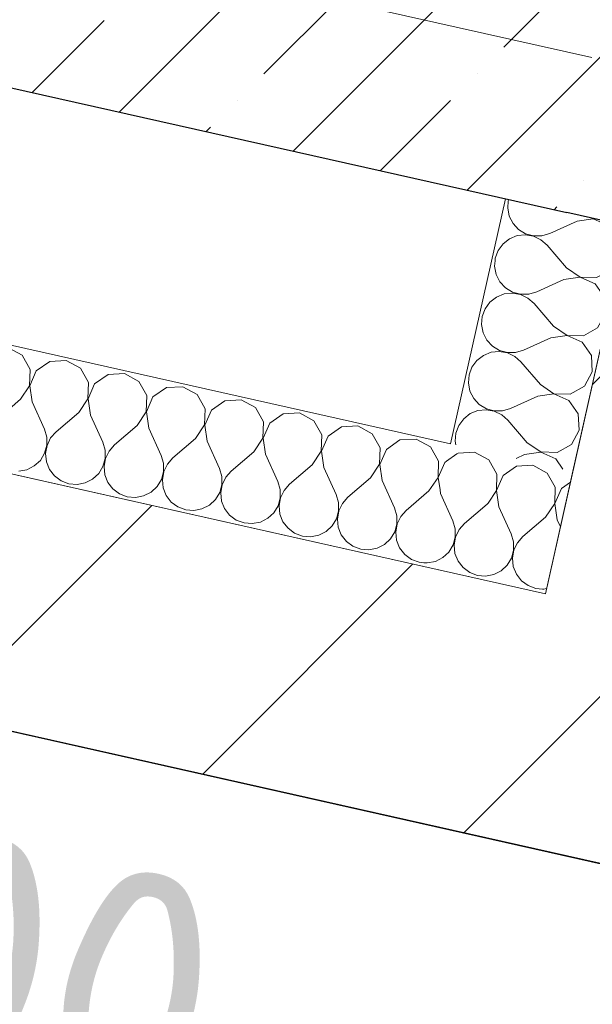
# Model space of a CAD drawing. Header units: millimetres. Extents: x -7213913 to -6935167, y 6129472 to 6353524.
# Tile 146 of 191: x -7191962 to -7191506, y 6174371 to 6175156. Entities that reach past the tile are written whole.
import ezdxf
from ezdxf.enums import TextEntityAlignment as Align

# ---------------------------------------------------------------- set-up
doc = ezdxf.new("R2010")
doc.units = ezdxf.units.MM
doc.header["$MEASUREMENT"] = 0
doc.linetypes.add('Штрихпунктирная', pattern=[670.277762, 352.777767, -176.388884, 0, -141.111112])
for name, color, linetype, lineweight in [('0_Ном._пера__1', 7, 'Continuous', 0), ('S - квартира_помещение.АР_Ном._пера__101', 252, 'Continuous', 0), ('S - квартира_помещение.АР_Ном._пера__120', 7, 'Continuous', 0), ('АР-Стены_внешние_.АР_Ном._пера__1', 7, 'Continuous', 0), ('АР-Стены_внутренние_пилоны.АР_Ном._пера__1', 7, 'Continuous', 15), ('АР-Стены_Перегородки_межквартирные_200.АР_Ном._пера__1', 7, 'Continuous', 15), ('АР-Чертеж-Оси_Осевые размеры.АР_Ном._пера__120', 7, 'Continuous', 0), ('АР-Чертеж-Размеры.АР_Ном._пера__1', 7, 'Continuous', 0), ('Паспорта Зон Archicad_Ном._пера__1', 7, 'Continuous', 0)]:
    doc.layers.add(name, color=color, linetype=linetype, lineweight=lineweight)
for name, color, linetype in [('S - квартира_помещение.АР', 7, 'Continuous'), ('АР-Стены_внутренние_пилоны.АР', 7, 'Continuous'), ('АР-Стены_Перегородки_межквартирные_200.АР', 7, 'Continuous'), ('АР-Чертеж-Оси_Осевые размеры.АР', 7, 'Continuous'), ('АР-Чертеж-Размеры.АР', 7, 'Continuous')]:
    doc.layers.add(name, color=color, linetype=linetype)
doc.styles.add('РЎР“Р•РќР•Р\xa0Р\x98Р\xa0_РЎРўР\x98Р›Р¬_1', font='txt')
doc.styles.add('РЎР“Р•РќР•Р\xa0Р\x98Р\xa0_РЎРўР\x98Р›Р¬_2', font='calibri.ttf')
doc.styles.add('РЎР“Р•РќР•Р\xa0Р\x98Р\xa0_РЎРўР\x98Р›Р¬_3', font='GOST_Common.ttf')
doc.styles.add('РЎР“Р•РќР•Р\xa0Р\x98Р\xa0_РЎРўР\x98Р›Р¬_5', font='GOTHIC.TTF')
doc.dimstyles.new('СГЕНЕРИР_СТИЛЬ__4', dxfattribs={"dimtxt": 200, "dimasz": 142.5, "dimexe": 0.18, "dimexo": 0.0625, "dimgap": 0, "dimtad": 1, "dimdec": 0, "dimzin": 0, "dimdsep": 46, "dimtxsty": 'РЎР“Р•РќР•Р\xa0Р\x98Р\xa0_РЎРўР\x98Р›Р¬_3', "dimblk": 'ARROWHEAD_6', "dimblk1": 'ARROWHEAD_6', "dimblk2": 'ARROWHEAD_6', "dimcen": 0.09, "dimse1": 1, "dimse2": 1, "dimclrd": 7, "dimclre": 7, "dimclrt": 7, "dimazin": 0, "dimtfac": 1, "dimtdec": 4, "dimtmove": 0, "dimatfit": 3, "dimfxl": 1, "dimtolj": 1, "dimtzin": 0, "dimarcsym": 0})
pattern_1 = [(45, (-6566190.34, 6562677.8), (-84.852814, 84.852814), []), (45, (-6566232.77, 6562720.22), (-84.852814, 84.852814), [90, -30, 0, -30])]
pattern_2 = [(45, (-6566190.34, 6562677.8), (-127.279217, 127.279217), [])]

# ---------------------------------------------------------------- blocks, each defined once
blk = doc.blocks.new('Кухня-столовая_1_4_1', base_point=(-7189863.01, 6171744.42))
at = {"layer": 'S - квартира_помещение.АР_Ном._пера__120', "color": 7, "linetype": 'Continuous', "lineweight": 0, "flags": 128}
blk.add_lwpolyline([(-7193758.07, 6172664.1), (-7191416.44, 6172138.19), (-7191576.37, 6171426.13), (-7190722.63, 6171234.39), (-7186317.98, 6170245.13), (-7186280.59, 6170774.66), (-7186280.57, 6170774.66), (-7186104.13, 6173271.83), (-7188698.26, 6173854.45), (-7193260.59, 6174879.12)], close=True, dxfattribs=at)
at = {"layer": 'Паспорта Зон Archicad_Ном._пера__1', "color": 7, "lineweight": 0, "style": 'РЎР“Р•РќР•Р\xa0Р\x98Р\xa0_РЎРўР\x98Р›Р¬_1'}
blk.add_attdef('ROOM_NUMBER', text='', height=250, rotation=347.34172, dxfattribs=at).set_placement((-7187971.49, 6171826.91), align=Align.MIDDLE_CENTER)
at = {"layer": 'Паспорта Зон Archicad_Ном._пера__1', "color": 7, "lineweight": 0, "style": 'РЎР“Р•РќР•Р\xa0Р\x98Р\xa0_РЎРўР\x98Р›Р¬_2'}
blk.add_attdef('ROOM_AREA', text='', height=200, rotation=347.34172, dxfattribs=at).set_placement((-7186365.76, 6170752.66), align=Align.MIDDLE_RIGHT)
blk = doc.blocks.new('Стена_157_1', base_point=(-7191377.14, 6175096.66))
at = {"layer": 'АР-Стены_внутренние_пилоны.АР', "linetype": 'Continuous', "lineweight": 0, "true_color": 0x000000}
h = blk.add_hatch(dxfattribs=at)
h.set_pattern_fill('ЖЕЛЕЗОБЕТОН__PROJECT__0001', color=18, style=0, pattern_type=2)
h.set_pattern_definition(pattern_1)
h.paths.add_polyline_path([(-7191526.49, 6175002.09), (-7191282.57, 6174947.31), (-7191278.51, 6174965.38), (-7191471.71, 6175246.02)])
at = {"layer": 'АР-Стены_внутренние_пилоны.АР_Ном._пера__1', "color": 7, "linetype": 'Continuous', "lineweight": 30, "flags": 128}
blk.add_lwpolyline([(-7191282.57, 6174947.31), (-7191526.49, 6175002.09)], dxfattribs=at)
blk = doc.blocks.new('Стена_159_1', base_point=(-7193465.12, 6175565.61))
at = {"layer": 'АР-Стены_внутренние_пилоны.АР', "linetype": 'Continuous', "lineweight": 0, "true_color": 0x000000}
h = blk.add_hatch(dxfattribs=at)
h.set_pattern_fill('ЖЕЛЕЗОБЕТОН__PROJECT__0001', color=18, style=0, pattern_type=2)
h.set_pattern_definition(pattern_1)
h.paths.add_polyline_path([(-7193370.55, 6175416.26), (-7191526.49, 6175002.09), (-7191471.71, 6175246.02), (-7193315.77, 6175660.18)])
at = {"layer": 'АР-Стены_внутренние_пилоны.АР_Ном._пера__1', "color": 7, "linetype": 'Continuous', "lineweight": 30, "flags": 128}
blk.add_lwpolyline([(-7193614.48, 6175471.04), (-7191526.49, 6175002.09)], dxfattribs=at)
blk = doc.blocks.new('Стена_184_1', base_point=(-7193336.24, 6174998.6))
at = {"layer": 'АР-Стены_Перегородки_межквартирные_200.АР', "linetype": 'Continuous', "lineweight": 0, "true_color": 0x000000}
h = blk.add_hatch(dxfattribs=at)
h.set_pattern_fill('БЛОКИ_БЕТОННЫЕ_ЭФФЕКТИВН_78', color=18, style=0, pattern_type=2)
h.set_pattern_definition(pattern_2)
h.paths.add_polyline_path([(-7193260.59, 6174879.12), (-7186020.2, 6173252.98), (-7185976.38, 6173448.12), (-7193216.76, 6175074.26)])
at = {"layer": 'АР-Стены_Перегородки_межквартирные_200.АР_Ном._пера__1', "color": 7, "linetype": 'Continuous', "lineweight": 15, "flags": 128}
for points in [[(-7191543.44, 6174698.44), (-7193216.76, 6175074.26)], [(-7193260.59, 6174879.12), (-7186104.13, 6173271.83)]]:
    blk.add_lwpolyline(points, dxfattribs=at)
blk = doc.blocks.new('Стена_185_1', base_point=(-7191467.79, 6174578.96))
at = {"layer": 'АР-Стены_Перегородки_межквартирные_200.АР', "linetype": 'Continuous', "lineweight": 0, "true_color": 0x000000}
h = blk.add_hatch(dxfattribs=at)
h.set_pattern_fill('БЛОКИ_БЕТОННЫЕ_ЭФФЕКТИВН_78', color=18, style=0, pattern_type=2)
h.set_pattern_definition(pattern_2)
h.paths.add_polyline_path([(-7191488.66, 6174942.35), (-7191543.44, 6174698.44), (-7191348.3, 6174654.62), (-7191293.52, 6174898.53)])
h = blk.add_hatch(dxfattribs=at)
h.set_pattern_fill('ШТУКАТУРКА__ГИПС_01_0001', color=18, style=0, pattern_type=2)
h.set_pattern_definition([(45, (-6566190.34, 6563027.8), (-111.369318, 111.369318), [0, -105, 0, -157.5]), (110, (-6565840.34, 6563027.8), (148.001588, 53.868173), [0, -77, 0, -133])])
h.paths.add_polyline_path([(-7191293.52, 6174898.53), (-7191348.3, 6174654.62), (-7191328.79, 6174650.23), (-7191274.01, 6174894.14)])
at = {"layer": 'АР-Стены_Перегородки_межквартирные_200.АР_Ном._пера__1', "color": 7, "linetype": 'Continuous', "lineweight": 0}
for p, q in [((-7191488.66, 6174942.35), (-7191293.52, 6174898.53)), ((-7191293.52, 6174898.53), (-7191274.01, 6174894.14))]:
    blk.add_line(p, q, dxfattribs=at)
at = {"layer": 'АР-Стены_Перегородки_межквартирные_200.АР_Ном._пера__1', "color": 7, "linetype": 'Continuous', "lineweight": 15}
blk.add_line((-7191348.3, 6174654.62), (-7191293.52, 6174898.53), dxfattribs=at)
at = {"layer": 'АР-Стены_Перегородки_межквартирные_200.АР_Ном._пера__1', "color": 7, "linetype": 'Continuous', "lineweight": 15, "flags": 128}
blk.add_lwpolyline([(-7191488.66, 6174942.35), (-7191543.44, 6174698.44)], dxfattribs=at)
at = {"layer": 'АР-Стены_Перегородки_межквартирные_200.АР_Ном._пера__1', "color": 7, "linetype": 'Continuous', "lineweight": 0, "flags": 128}
for points in [[(-7191328.79, 6174650.23), (-7191274.01, 6174894.14)], [(-7191328.79, 6174650.23), (-7191348.3, 6174654.62)]]:
    blk.add_lwpolyline(points, dxfattribs=at)
blk = doc.blocks.new('*X717', base_point=(-6566190.34, 6562677.79))
at = {"layer": '0_Ном._пера__1', "color": 7, "linetype": 'Continuous', "lineweight": 0}
for p, q in [((-7191600.01, 6174811.2), (-7191613, 6174810.47)), ((-7191588.57, 6174804.99), (-7191600.01, 6174811.2)), ((-7191613, 6174810.47), (-7191613.95, 6174809.8)), ((-7191582.11, 6174793.69), (-7191588.57, 6174804.99)), ((-7191566.54, 6174800.04), (-7191577.21, 6174792.59)), ((-7191553.55, 6174800.76), (-7191566.54, 6174800.04)), ((-7191542.11, 6174794.55), (-7191553.55, 6174800.76)), ((-7191582.56, 6174780.68), (-7191582.11, 6174793.69)), ((-7191577.21, 6174792.59), (-7191582.37, 6174780.64)), ((-7191535.65, 6174783.26), (-7191542.11, 6174794.55)), ((-7191589.2, 6174770.71), (-7191582.56, 6174780.68)), ((-7191582.37, 6174780.64), (-7191580.48, 6174767.77)), ((-7191536.09, 6174770.25), (-7191535.65, 6174783.26)), ((-7191530.75, 6174782.15), (-7191535.91, 6174770.21)), ((-7191523.51, 6174787.21), (-7191530.75, 6174782.15)), ((-7191580.48, 6174767.77), (-7191570.71, 6174746.05)), ((-7191543.31, 6174759.42), (-7191536.09, 6174770.25)), ((-7191535.91, 6174770.21), (-7191534.02, 6174757.33)), ((-7191543.31, 6174759.42), (-7191561.42, 6174743.97)), ((-7191534.02, 6174757.33), (-7191531.48, 6174751.7)), ((-7191568.87, 6174739.75), (-7191570.71, 6174746.05)), ((-7191561.42, 6174743.97), (-7191565.78, 6174739.05)), ((-7191568.86, 6174738.59), (-7191568.87, 6174739.75)), ((-7191565.78, 6174739.05), (-7191567.24, 6174736.03)), ((-7191545.81, 6174702.18), (-7191544.64, 6174702.08)), ((-7191544.64, 6174702.08), (-7191542.53, 6174702.5))]:
    blk.add_line(p, q, dxfattribs=at)
blk = doc.blocks.new('*X718', base_point=(-6566190.34, 6562677.79))
at = {"layer": '0_Ном._пера__1', "color": 7, "linetype": 'Continuous', "lineweight": 0}
for p, q in [((-7191613.95, 6174809.8), (-7191622.22, 6174804.04)), ((-7191627.37, 6174781.11), (-7191626.94, 6174778.2)), ((-7191626.94, 6174778.2), (-7191617.17, 6174756.49)), ((-7191589.77, 6174769.86), (-7191607.88, 6174754.4)), ((-7191589.77, 6174769.86), (-7191589.2, 6174770.71)), ((-7191615.33, 6174750.18), (-7191617.17, 6174756.49)), ((-7191615.28, 6174743.61), (-7191615.33, 6174750.18)), ((-7191612.24, 6174749.49), (-7191615.1, 6174743.57)), ((-7191607.88, 6174754.4), (-7191612.24, 6174749.49)), ((-7191617.03, 6174737.28), (-7191615.28, 6174743.61)), ((-7191615.1, 6174743.57), (-7191616.22, 6174737.1)), ((-7191620.45, 6174731.67), (-7191617.03, 6174737.28)), ((-7191616.22, 6174737.1), (-7191615.54, 6174730.57)), ((-7191570.57, 6174726.85), (-7191568.82, 6174733.18)), ((-7191568.64, 6174733.14), (-7191569.76, 6174726.66)), ((-7191568.82, 6174733.18), (-7191568.86, 6174738.59)), ((-7191567.24, 6174736.03), (-7191568.64, 6174733.14)), ((-7191631.12, 6174724.22), (-7191625.26, 6174727.2)), ((-7191625.26, 6174727.2), (-7191620.45, 6174731.67)), ((-7191615.54, 6174730.57), (-7191613.1, 6174724.47)), ((-7191573.98, 6174721.23), (-7191570.57, 6174726.85)), ((-7191569.76, 6174726.66), (-7191569.08, 6174720.13)), ((-7191640.38, 6174723.18), (-7191637.56, 6174722.95)), ((-7191637.56, 6174722.95), (-7191631.12, 6174724.22)), ((-7191613.1, 6174724.47), (-7191609.08, 6174719.27)), ((-7191609.08, 6174719.27), (-7191603.8, 6174715.37)), ((-7191578.8, 6174716.77), (-7191573.98, 6174721.23)), ((-7191569.08, 6174720.13), (-7191566.63, 6174714.03)), ((-7191603.8, 6174715.37), (-7191597.65, 6174713.06)), ((-7191597.65, 6174713.06), (-7191591.1, 6174712.52)), ((-7191591.1, 6174712.52), (-7191584.65, 6174713.78)), ((-7191584.65, 6174713.78), (-7191578.8, 6174716.77)), ((-7191566.63, 6174714.03), (-7191562.62, 6174708.84)), ((-7191562.62, 6174708.84), (-7191557.33, 6174704.93)), ((-7191557.33, 6174704.93), (-7191551.18, 6174702.62)), ((-7191551.18, 6174702.62), (-7191545.81, 6174702.18))]:
    blk.add_line(p, q, dxfattribs=at)
blk = doc.blocks.new('*X719', base_point=(-6566190.34, 6562677.79))
at = {"layer": '0_Ном._пера__1', "color": 7, "linetype": 'Continuous', "lineweight": 0}
for p, q in [((-7191960.27, 6174888.47), (-7191971.7, 6174894.68)), ((-7191953.81, 6174877.17), (-7191960.27, 6174888.47)), ((-7191938.23, 6174883.52), (-7191948.9, 6174876.07)), ((-7191925.24, 6174884.24), (-7191938.23, 6174883.52)), ((-7191913.8, 6174878.03), (-7191925.24, 6174884.24)), ((-7191954.25, 6174864.16), (-7191953.81, 6174877.17)), ((-7191948.9, 6174876.07), (-7191954.06, 6174864.12)), ((-7191907.34, 6174866.73), (-7191913.8, 6174878.03)), ((-7191878.78, 6174873.81), (-7191891.77, 6174873.08)), ((-7191867.34, 6174867.6), (-7191878.78, 6174873.81)), ((-7191907.79, 6174853.73), (-7191907.34, 6174866.73)), ((-7191891.77, 6174873.08), (-7191902.44, 6174865.63)), ((-7191860.88, 6174856.3), (-7191867.34, 6174867.6)), ((-7191961.46, 6174853.33), (-7191954.25, 6174864.16)), ((-7191954.06, 6174864.12), (-7191952.17, 6174851.25)), ((-7191902.44, 6174865.63), (-7191907.6, 6174853.69)), ((-7191845.31, 6174862.65), (-7191855.98, 6174855.2)), ((-7191832.32, 6174863.37), (-7191845.31, 6174862.65)), ((-7191820.88, 6174857.16), (-7191832.32, 6174863.37)), ((-7191961.46, 6174853.33), (-7191979.58, 6174837.88)), ((-7191952.17, 6174851.25), (-7191942.41, 6174829.53)), ((-7191915, 6174842.9), (-7191907.79, 6174853.73)), ((-7191907.6, 6174853.69), (-7191905.71, 6174840.81)), ((-7191861.33, 6174843.29), (-7191860.88, 6174856.3)), ((-7191855.98, 6174855.2), (-7191861.14, 6174843.25)), ((-7191814.42, 6174845.86), (-7191820.88, 6174857.16)), ((-7191798.85, 6174852.21), (-7191809.52, 6174844.76)), ((-7191785.85, 6174852.94), (-7191798.85, 6174852.21)), ((-7191774.42, 6174846.73), (-7191785.85, 6174852.94)), ((-7191915, 6174842.9), (-7191933.11, 6174827.45)), ((-7191868.54, 6174832.46), (-7191861.33, 6174843.29)), ((-7191861.14, 6174843.25), (-7191859.25, 6174830.38)), ((-7191814.86, 6174832.86), (-7191814.42, 6174845.86)), ((-7191809.52, 6174844.76), (-7191814.68, 6174832.82)), ((-7191767.96, 6174835.43), (-7191774.42, 6174846.73)), ((-7191739.39, 6174842.5), (-7191752.38, 6174841.78)), ((-7191727.96, 6174836.29), (-7191739.39, 6174842.5)), ((-7191905.71, 6174840.81), (-7191895.94, 6174819.1)), ((-7191768.4, 6174822.42), (-7191767.96, 6174835.43)), ((-7191752.38, 6174841.78), (-7191763.05, 6174834.33)), ((-7191721.5, 6174824.99), (-7191727.96, 6174836.29)), ((-7191940.56, 6174823.23), (-7191942.41, 6174829.53)), ((-7191933.11, 6174827.45), (-7191937.48, 6174822.53)), ((-7191868.54, 6174832.46), (-7191886.65, 6174817.01)), ((-7191859.25, 6174830.38), (-7191849.48, 6174808.66)), ((-7191822.08, 6174822.03), (-7191814.86, 6174832.86)), ((-7191814.68, 6174832.82), (-7191812.79, 6174819.94)), ((-7191763.05, 6174834.33), (-7191768.21, 6174822.38)), ((-7191705.92, 6174831.34), (-7191716.59, 6174823.89)), ((-7191692.93, 6174832.07), (-7191705.92, 6174831.34)), ((-7191681.5, 6174825.86), (-7191692.93, 6174832.07)), ((-7191940.52, 6174816.66), (-7191940.56, 6174823.23)), ((-7191937.48, 6174822.53), (-7191940.33, 6174816.62)), ((-7191894.1, 6174812.79), (-7191895.94, 6174819.1)), ((-7191822.08, 6174822.03), (-7191840.19, 6174806.58)), ((-7191812.79, 6174819.94), (-7191803.02, 6174798.23)), ((-7191775.62, 6174811.59), (-7191768.4, 6174822.42)), ((-7191768.21, 6174822.38), (-7191766.32, 6174809.51)), ((-7191721.94, 6174811.99), (-7191721.5, 6174824.99)), ((-7191716.59, 6174823.89), (-7191721.75, 6174811.95)), ((-7191675.04, 6174814.56), (-7191681.5, 6174825.86)), ((-7191659.46, 6174820.91), (-7191670.13, 6174813.46)), ((-7191646.47, 6174821.63), (-7191659.46, 6174820.91)), ((-7191635.03, 6174815.42), (-7191646.47, 6174821.63)), ((-7191942.26, 6174810.33), (-7191940.52, 6174816.66)), ((-7191940.33, 6174816.62), (-7191941.46, 6174810.14)), ((-7191894.05, 6174806.22), (-7191894.1, 6174812.79)), ((-7191891.01, 6174812.1), (-7191893.87, 6174806.18)), ((-7191886.65, 6174817.01), (-7191891.01, 6174812.1)), ((-7191775.62, 6174811.59), (-7191793.73, 6174796.14)), ((-7191729.16, 6174801.16), (-7191721.94, 6174811.99)), ((-7191721.75, 6174811.95), (-7191719.86, 6174799.07)), ((-7191675.48, 6174801.55), (-7191675.04, 6174814.56)), ((-7191670.13, 6174813.46), (-7191675.29, 6174801.51)), ((-7191628.57, 6174804.13), (-7191635.03, 6174815.42)), ((-7191950.49, 6174800.24), (-7191945.68, 6174804.71)), ((-7191945.68, 6174804.71), (-7191942.26, 6174810.33)), ((-7191941.46, 6174810.14), (-7191940.77, 6174803.61)), ((-7191940.77, 6174803.61), (-7191938.33, 6174797.51)), ((-7191895.8, 6174799.89), (-7191894.05, 6174806.22)), ((-7191893.87, 6174806.18), (-7191894.99, 6174799.71)), ((-7191847.64, 6174802.36), (-7191849.48, 6174808.66)), ((-7191840.19, 6174806.58), (-7191844.55, 6174801.66)), ((-7191766.32, 6174809.51), (-7191756.56, 6174787.79)), ((-7191629.02, 6174791.12), (-7191628.57, 6174804.13)), ((-7191622.22, 6174804.04), (-7191623.67, 6174803.02)), ((-7191962.79, 6174796), (-7191956.35, 6174797.26)), ((-7191956.35, 6174797.26), (-7191950.49, 6174800.24)), ((-7191938.33, 6174797.51), (-7191934.31, 6174792.31)), ((-7191899.21, 6174794.28), (-7191895.8, 6174799.89)), ((-7191894.99, 6174799.71), (-7191894.31, 6174793.18)), ((-7191849.34, 6174789.46), (-7191847.59, 6174795.79)), ((-7191847.41, 6174795.75), (-7191848.53, 6174789.27)), ((-7191847.59, 6174795.79), (-7191847.64, 6174802.36)), ((-7191844.55, 6174801.66), (-7191847.41, 6174795.75)), ((-7191801.18, 6174791.92), (-7191803.02, 6174798.23)), ((-7191793.73, 6174796.14), (-7191798.09, 6174791.23)), ((-7191729.16, 6174801.16), (-7191747.27, 6174785.71)), ((-7191719.86, 6174799.07), (-7191710.1, 6174777.36)), ((-7191682.69, 6174790.73), (-7191675.48, 6174801.55)), ((-7191675.29, 6174801.51), (-7191673.4, 6174788.64)), ((-7191623.67, 6174803.02), (-7191628.83, 6174791.08)), ((-7191934.31, 6174792.31), (-7191929.03, 6174788.41)), ((-7191929.03, 6174788.41), (-7191922.88, 6174786.1)), ((-7191909.89, 6174786.83), (-7191904.03, 6174789.81)), ((-7191904.03, 6174789.81), (-7191899.21, 6174794.28)), ((-7191894.31, 6174793.18), (-7191891.87, 6174787.08)), ((-7191852.75, 6174783.84), (-7191849.34, 6174789.46)), ((-7191848.53, 6174789.27), (-7191847.85, 6174782.74)), ((-7191801.13, 6174785.35), (-7191801.18, 6174791.92)), ((-7191798.09, 6174791.23), (-7191800.94, 6174785.31)), ((-7191754.72, 6174781.49), (-7191756.56, 6174787.79)), ((-7191682.69, 6174790.73), (-7191700.81, 6174775.27)), ((-7191673.4, 6174788.64), (-7191663.64, 6174766.92)), ((-7191636.23, 6174780.29), (-7191629.02, 6174791.12)), ((-7191628.83, 6174791.08), (-7191627.37, 6174781.11)), ((-7191922.88, 6174786.1), (-7191916.33, 6174785.56)), ((-7191916.33, 6174785.56), (-7191909.89, 6174786.83)), ((-7191891.87, 6174787.08), (-7191887.85, 6174781.88)), ((-7191887.85, 6174781.88), (-7191882.57, 6174777.98)), ((-7191857.57, 6174779.37), (-7191852.75, 6174783.84)), ((-7191847.85, 6174782.74), (-7191845.4, 6174776.64)), ((-7191802.88, 6174779.02), (-7191801.13, 6174785.35)), ((-7191800.94, 6174785.31), (-7191802.07, 6174778.84)), ((-7191754.67, 6174774.92), (-7191754.72, 6174781.49)), ((-7191751.63, 6174780.79), (-7191754.48, 6174774.88)), ((-7191747.27, 6174785.71), (-7191751.63, 6174780.79)), ((-7191636.23, 6174780.29), (-7191654.34, 6174764.84)), ((-7191882.57, 6174777.98), (-7191876.42, 6174775.67)), ((-7191876.42, 6174775.67), (-7191869.87, 6174775.13)), ((-7191869.87, 6174775.13), (-7191863.42, 6174776.39)), ((-7191863.42, 6174776.39), (-7191857.57, 6174779.37)), ((-7191845.4, 6174776.64), (-7191841.39, 6174771.44)), ((-7191811.11, 6174768.94), (-7191806.29, 6174773.41)), ((-7191806.29, 6174773.41), (-7191802.88, 6174779.02)), ((-7191802.07, 6174778.84), (-7191801.39, 6174772.31)), ((-7191801.39, 6174772.31), (-7191798.94, 6174766.21)), ((-7191756.42, 6174768.59), (-7191754.67, 6174774.92)), ((-7191754.48, 6174774.88), (-7191755.61, 6174768.4)), ((-7191708.26, 6174771.05), (-7191710.1, 6174777.36)), ((-7191700.81, 6174775.27), (-7191705.17, 6174770.36)), ((-7191841.39, 6174771.44), (-7191836.1, 6174767.54)), ((-7191836.1, 6174767.54), (-7191829.95, 6174765.23)), ((-7191829.95, 6174765.23), (-7191823.41, 6174764.69)), ((-7191823.41, 6174764.69), (-7191816.96, 6174765.96)), ((-7191816.96, 6174765.96), (-7191811.11, 6174768.94)), ((-7191798.94, 6174766.21), (-7191794.93, 6174761.01)), ((-7191759.83, 6174762.97), (-7191756.42, 6174768.59)), ((-7191755.61, 6174768.4), (-7191754.92, 6174761.87)), ((-7191709.96, 6174758.15), (-7191708.21, 6174764.48)), ((-7191708.02, 6174764.44), (-7191709.15, 6174757.97)), ((-7191708.21, 6174764.48), (-7191708.26, 6174771.05)), ((-7191705.17, 6174770.36), (-7191708.02, 6174764.44)), ((-7191661.79, 6174760.62), (-7191663.64, 6174766.92)), ((-7191654.34, 6174764.84), (-7191658.71, 6174759.92)), ((-7191794.93, 6174761.01), (-7191789.64, 6174757.11)), ((-7191789.64, 6174757.11), (-7191783.49, 6174754.8)), ((-7191770.5, 6174755.52), (-7191764.65, 6174758.51)), ((-7191764.65, 6174758.51), (-7191759.83, 6174762.97)), ((-7191754.92, 6174761.87), (-7191752.48, 6174755.77)), ((-7191713.37, 6174752.54), (-7191709.96, 6174758.15)), ((-7191709.15, 6174757.97), (-7191708.46, 6174751.44)), ((-7191661.75, 6174754.05), (-7191661.79, 6174760.62)), ((-7191658.71, 6174759.92), (-7191661.56, 6174754.01)), ((-7191783.49, 6174754.8), (-7191776.95, 6174754.26)), ((-7191776.95, 6174754.26), (-7191770.5, 6174755.52)), ((-7191752.48, 6174755.77), (-7191748.46, 6174750.57)), ((-7191748.46, 6174750.57), (-7191743.18, 6174746.67)), ((-7191718.18, 6174748.07), (-7191713.37, 6174752.54)), ((-7191708.46, 6174751.44), (-7191706.02, 6174745.34)), ((-7191663.49, 6174747.72), (-7191661.75, 6174754.05)), ((-7191661.56, 6174754.01), (-7191662.69, 6174747.53)), ((-7191743.18, 6174746.67), (-7191737.03, 6174744.36)), ((-7191737.03, 6174744.36), (-7191730.48, 6174743.82)), ((-7191730.48, 6174743.82), (-7191724.04, 6174745.09)), ((-7191724.04, 6174745.09), (-7191718.18, 6174748.07)), ((-7191706.02, 6174745.34), (-7191702, 6174740.14)), ((-7191671.72, 6174737.64), (-7191666.91, 6174742.1)), ((-7191666.91, 6174742.1), (-7191663.49, 6174747.72)), ((-7191662.69, 6174747.53), (-7191662, 6174741)), ((-7191662, 6174741), (-7191659.56, 6174734.9)), ((-7191702, 6174740.14), (-7191696.72, 6174736.24)), ((-7191696.72, 6174736.24), (-7191690.57, 6174733.93)), ((-7191690.57, 6174733.93), (-7191684.02, 6174733.39)), ((-7191684.02, 6174733.39), (-7191677.58, 6174734.65)), ((-7191677.58, 6174734.65), (-7191671.72, 6174737.64)), ((-7191659.56, 6174734.9), (-7191655.54, 6174729.71)), ((-7191655.54, 6174729.71), (-7191650.26, 6174725.8)), ((-7191650.26, 6174725.8), (-7191644.11, 6174723.49)), ((-7191644.11, 6174723.49), (-7191640.38, 6174723.18))]:
    blk.add_line(p, q, dxfattribs=at)
blk = doc.blocks.new('Стена_371_1', base_point=(-7193097.28, 6175149.91))
at = {"layer": '0_Ном._пера__1', "color": 7, "linetype": 'Continuous', "lineweight": 0, "flags": 128}
for points in [[(-7191619.1, 6174817.93), (-7193097.28, 6175149.91)], [(-7193119.19, 6175052.34), (-7191543.44, 6174698.44)], [(-7191543.44, 6174698.44), (-7191521.53, 6174796.01)]]:
    blk.add_lwpolyline(points, dxfattribs=at)
at = {"color": 7, "lineweight": 0}
for name in ['*X719', '*X717', '*X718']:
    blk.add_blockref(name, (-6566190.34, 6562677.79), dxfattribs=at)
blk = doc.blocks.new('*X721', base_point=(-6566190.34, 6562677.79))
at = {"layer": '0_Ном._пера__1', "color": 7, "linetype": 'Continuous', "lineweight": 0}
for p, q in [((-7191573.01, 6175012.28), (-7191573.09, 6175011.27)), ((-7191572.92, 6175012.52), (-7191573.01, 6175012.28)), ((-7191518.3, 6174995.12), (-7191540.01, 6174985.35)), ((-7191505.42, 6174997.01), (-7191518.3, 6174995.12)), ((-7191505.74, 6174997.43), (-7191505.38, 6174997.19)), ((-7191493.48, 6174991.85), (-7191505.42, 6174997.01)), ((-7191505.38, 6174997.19), (-7191504.55, 6174997.17)), ((-7191486.03, 6174981.18), (-7191493.48, 6174991.85)), ((-7191540.99, 6174985.07), (-7191540.01, 6174985.35)), ((-7191485.3, 6174968.18), (-7191486.03, 6174981.18)), ((-7191491.51, 6174956.75), (-7191485.3, 6174968.18)), ((-7191500.21, 6174951.78), (-7191491.51, 6174956.75))]:
    blk.add_line(p, q, dxfattribs=at)
blk = doc.blocks.new('*X722', base_point=(-6566190.34, 6562677.79))
at = {"layer": '0_Ном._пера__1', "color": 7, "linetype": 'Continuous', "lineweight": 0}
for p, q in [((-7191583.62, 6174963.68), (-7191583.98, 6174959.28)), ((-7191583.98, 6174959.28), (-7191582.71, 6174952.83)), ((-7191582.71, 6174952.83), (-7191579.73, 6174946.98)), ((-7191579.73, 6174946.98), (-7191575.27, 6174942.16)), ((-7191528.73, 6174948.65), (-7191550.45, 6174938.89)), ((-7191521.47, 6174949.72), (-7191528.73, 6174948.65)), ((-7191503.91, 6174945.38), (-7191505.8, 6174946.2)), ((-7191496.46, 6174934.71), (-7191503.91, 6174945.38)), ((-7191576.37, 6174937.25), (-7191582.47, 6174934.81)), ((-7191569.83, 6174937.94), (-7191576.37, 6174937.25)), ((-7191575.27, 6174942.16), (-7191569.65, 6174938.75)), ((-7191563.36, 6174936.81), (-7191569.83, 6174937.94)), ((-7191569.65, 6174938.75), (-7191563.32, 6174937)), ((-7191557.44, 6174933.96), (-7191563.36, 6174936.81)), ((-7191563.32, 6174937), (-7191556.75, 6174937.05)), ((-7191556.75, 6174937.05), (-7191550.45, 6174938.89)), ((-7191587.66, 6174930.79), (-7191591.57, 6174925.51)), ((-7191582.47, 6174934.81), (-7191587.66, 6174930.79)), ((-7191552.53, 6174929.6), (-7191557.44, 6174933.96)), ((-7191537.08, 6174911.48), (-7191552.53, 6174929.6)), ((-7191495.73, 6174921.72), (-7191496.46, 6174934.71)), ((-7191591.57, 6174925.51), (-7191593.88, 6174919.36)), ((-7191501.95, 6174910.29), (-7191495.73, 6174921.72)), ((-7191593.88, 6174919.36), (-7191594.42, 6174912.81)), ((-7191594.42, 6174912.81), (-7191593.15, 6174906.37)), ((-7191593.15, 6174906.37), (-7191590.17, 6174900.51)), ((-7191537.08, 6174911.48), (-7191526.25, 6174904.27)), ((-7191513.24, 6174903.83), (-7191501.95, 6174910.29)), ((-7191590.17, 6174900.51), (-7191585.7, 6174895.7)), ((-7191539.17, 6174902.19), (-7191560.88, 6174892.43)), ((-7191526.29, 6174904.08), (-7191539.17, 6174902.19)), ((-7191514.34, 6174898.92), (-7191526.29, 6174904.08)), ((-7191526.25, 6174904.27), (-7191513.24, 6174903.83)), ((-7191506.9, 6174888.25), (-7191514.34, 6174898.92)), ((-7191586.8, 6174890.79), (-7191592.9, 6174888.35)), ((-7191580.27, 6174891.48), (-7191586.8, 6174890.79)), ((-7191585.7, 6174895.7), (-7191580.09, 6174892.29)), ((-7191573.8, 6174890.35), (-7191580.27, 6174891.48)), ((-7191580.09, 6174892.29), (-7191573.76, 6174890.54)), ((-7191567.88, 6174887.5), (-7191573.8, 6174890.35)), ((-7191573.76, 6174890.54), (-7191567.19, 6174890.59)), ((-7191567.19, 6174890.59), (-7191560.88, 6174892.43)), ((-7191598.1, 6174884.33), (-7191602, 6174879.05)), ((-7191592.9, 6174888.35), (-7191598.1, 6174884.33)), ((-7191562.97, 6174883.14), (-7191567.88, 6174887.5)), ((-7191547.51, 6174865.02), (-7191562.97, 6174883.14)), ((-7191506.17, 6174875.26), (-7191506.9, 6174888.25)), ((-7191602, 6174879.05), (-7191604.31, 6174872.9)), ((-7191512.38, 6174863.83), (-7191506.17, 6174875.26)), ((-7191604.31, 6174872.9), (-7191604.85, 6174866.35)), ((-7191604.85, 6174866.35), (-7191603.58, 6174859.91)), ((-7191603.58, 6174859.91), (-7191600.6, 6174854.05)), ((-7191547.51, 6174865.02), (-7191536.68, 6174857.81)), ((-7191523.68, 6174857.37), (-7191512.38, 6174863.83)), ((-7191600.6, 6174854.05), (-7191596.14, 6174849.24)), ((-7191549.6, 6174855.73), (-7191571.32, 6174845.97)), ((-7191536.73, 6174857.62), (-7191549.6, 6174855.73)), ((-7191524.78, 6174852.46), (-7191536.73, 6174857.62)), ((-7191536.68, 6174857.81), (-7191523.68, 6174857.37)), ((-7191517.33, 6174841.79), (-7191524.78, 6174852.46)), ((-7191597.24, 6174844.33), (-7191603.34, 6174841.89)), ((-7191590.7, 6174845.02), (-7191597.24, 6174844.33)), ((-7191596.14, 6174849.24), (-7191590.52, 6174845.82)), ((-7191584.23, 6174843.89), (-7191590.7, 6174845.02)), ((-7191590.52, 6174845.82), (-7191584.19, 6174844.08)), ((-7191578.31, 6174841.04), (-7191584.23, 6174843.89)), ((-7191584.19, 6174844.08), (-7191577.62, 6174844.12)), ((-7191577.62, 6174844.12), (-7191571.32, 6174845.97)), ((-7191608.53, 6174837.87), (-7191612.44, 6174832.59)), ((-7191603.34, 6174841.89), (-7191608.53, 6174837.87)), ((-7191573.4, 6174836.67), (-7191578.31, 6174841.04)), ((-7191557.95, 6174818.56), (-7191573.4, 6174836.67)), ((-7191516.6, 6174828.8), (-7191517.33, 6174841.79)), ((-7191612.44, 6174832.59), (-7191614.75, 6174826.44)), ((-7191522.82, 6174817.36), (-7191516.6, 6174828.8)), ((-7191614.75, 6174826.44), (-7191615.29, 6174819.89)), ((-7191615.29, 6174819.89), (-7191614.71, 6174816.94)), ((-7191547.16, 6174811.16), (-7191560.04, 6174809.27)), ((-7191557.95, 6174818.56), (-7191547.12, 6174811.35)), ((-7191535.21, 6174806), (-7191547.16, 6174811.16)), ((-7191547.12, 6174811.35), (-7191534.11, 6174810.9)), ((-7191534.11, 6174810.9), (-7191522.82, 6174817.36)), ((-7191560.04, 6174809.27), (-7191566.87, 6174806.2)), ((-7191529.49, 6174797.8), (-7191535.21, 6174806))]:
    blk.add_line(p, q, dxfattribs=at)
blk = doc.blocks.new('*X723', base_point=(-6566190.34, 6562677.79))
at = {"layer": '0_Ном._пера__1', "color": 7, "linetype": 'Continuous', "lineweight": 0}
for p, q in [((-7191573.09, 6175011.27), (-7191573.55, 6175005.74)), ((-7191573.55, 6175005.74), (-7191572.28, 6174999.29)), ((-7191572.28, 6174999.29), (-7191569.3, 6174993.44)), ((-7191569.3, 6174993.44), (-7191564.83, 6174988.62)), ((-7191565.93, 6174983.72), (-7191572.03, 6174981.27)), ((-7191559.4, 6174984.4), (-7191565.93, 6174983.72)), ((-7191564.83, 6174988.62), (-7191559.22, 6174985.21)), ((-7191552.93, 6174983.27), (-7191559.4, 6174984.4)), ((-7191559.22, 6174985.21), (-7191552.89, 6174983.46)), ((-7191546.32, 6174983.51), (-7191540.99, 6174985.07)), ((-7191577.23, 6174977.26), (-7191581.13, 6174971.97)), ((-7191572.03, 6174981.27), (-7191577.23, 6174977.26)), ((-7191547.01, 6174980.42), (-7191552.93, 6174983.27)), ((-7191552.89, 6174983.46), (-7191546.32, 6174983.51)), ((-7191542.1, 6174976.06), (-7191547.01, 6174980.42)), ((-7191526.64, 6174957.95), (-7191542.1, 6174976.06)), ((-7191581.13, 6174971.97), (-7191583.44, 6174965.82)), ((-7191583.44, 6174965.82), (-7191583.62, 6174963.68)), ((-7191526.64, 6174957.95), (-7191515.81, 6174950.73)), ((-7191515.86, 6174950.54), (-7191521.47, 6174949.72)), ((-7191505.8, 6174946.2), (-7191515.86, 6174950.54)), ((-7191515.81, 6174950.73), (-7191502.81, 6174950.29)), ((-7191502.81, 6174950.29), (-7191500.21, 6174951.78))]:
    blk.add_line(p, q, dxfattribs=at)
blk = doc.blocks.new('Стена_372_1', base_point=(-7191477.7, 6174991.14))
at = {"layer": '0_Ном._пера__1', "color": 7, "linetype": 'Continuous', "lineweight": 0, "flags": 128}
for points in [[(-7191575.27, 6175013.05), (-7191619.1, 6174817.93)], [(-7191521.53, 6174796.01), (-7191488.66, 6174942.35)]]:
    blk.add_lwpolyline(points, dxfattribs=at)
at = {"layer": 'АР-Стены_внешние_.АР_Ном._пера__1', "color": 7, "linetype": 'Continuous', "lineweight": 0, "flags": 128}
blk.add_lwpolyline([(-7191575.27, 6175013.05), (-7191477.7, 6174991.14)], dxfattribs=at)
at = {"color": 7, "lineweight": 0}
for name in ['*X723', '*X721', '*X722']:
    blk.add_blockref(name, (-6566190.34, 6562677.79), dxfattribs=at)
blk = doc.blocks.new('*D997', base_point=(-6566190.34, 6562677.79))
at = {"layer": 'АР-Чертеж-Размеры.АР_Ном._пера__1', "color": 7, "linetype": 'Continuous', "lineweight": 0, "transparency": 16777216}
for p, q in [((-7192283.28, 6174774.93), (-7192307.93, 6174665.17)), ((-7192251.19, 6174575.55), (-7192364.68, 6174754.78)), ((-7192445.14, 6174695.98), (-7192170.73, 6174634.35)), ((-7192307.93, 6174665.17), (-7192805.41, 6172450.17)), ((-7192862.15, 6172539.79), (-7192748.67, 6172360.56)), ((-7192942.62, 6172480.99), (-7192668.2, 6172419.36)), ((-7192805.41, 6172450.17), (-7192830.06, 6172340.41))]:
    blk.add_line(p, q, dxfattribs=at)
at = {"layer": 'АР-Чертеж-Размеры.АР_Ном._пера__1', "color": 7, "lineweight": 0, "transparency": 16777216, "insert": (-7192665.37, 6173256.23), "char_height": 200, "attachment_point": 7, "rotation": 77.34172, "style": 'РЎР“Р•РќР•Р\xa0Р\x98Р\xa0_РЎРўР\x98Р›Р¬_3'}
blk.add_mtext('\\A1;{\\pql;\\fGOST Common|b0|i0|c204|p0;\\W1.000000;2\xa0270}', dxfattribs=at)
blk = doc.blocks.new('ARROWHEAD_6')
at = {"color": 0, "linetype": 'Continuous', "lineweight": 0}
for p, q in [((-0.5, -0.5), (0.5, 0.5)), ((0, 0), (-1, 0))]:
    blk.add_line(p, q, dxfattribs=at)
blk = doc.blocks.new('*D998', base_point=(-6566190.34, 6562677.79))
at = {"layer": 'АР-Чертеж-Размеры.АР_Ном._пера__1', "color": 7, "linetype": 'Continuous', "lineweight": 0, "transparency": 16777216}
for p, q in [((-7193362.67, 6174424.61), (-7193301.03, 6174699.02)), ((-7193242.24, 6174618.56), (-7193421.46, 6174505.07)), ((-7193441.62, 6174586.47), (-7193331.85, 6174561.82)), ((-7193331.85, 6174561.82), (-7190990.22, 6174035.9)), ((-7191021.04, 6173898.7), (-7190959.41, 6174173.11)), ((-7190900.61, 6174092.65), (-7191079.84, 6173979.16)), ((-7190990.22, 6174035.9), (-7186175.4, 6172954.53))]:
    blk.add_line(p, q, dxfattribs=at)
at = {"layer": 'АР-Чертеж-Размеры.АР_Ном._пера__1', "color": 7, "lineweight": 0, "transparency": 16777216, "insert": (-7192472.33, 6174409.77), "char_height": 200, "attachment_point": 7, "rotation": 347.34184, "style": 'РЎР“Р•РќР•Р\xa0Р\x98Р\xa0_РЎРўР\x98Р›Р¬_3'}
blk.add_mtext('\\A1;{\\pql;\\fGOST Common|b0|i0|c204|p0;\\W1.000000;2\xa0400}', dxfattribs=at)
blk = doc.blocks.new('Стандартный Маркер Сетки[124]_1', base_point=(-7209178.45, 6179094.59))
at = {"layer": 'АР-Чертеж-Оси_Осевые размеры.АР_Ном._пера__120', "color": 7, "linetype": 'Штрихпунктирная', "lineweight": 0}
blk.add_line((-7208202.75, 6178875.45), (-7184083.84, 6173458.47), dxfattribs=at)
at = {"layer": 'АР-Чертеж-Оси_Осевые размеры.АР_Ном._пера__120', "color": 7, "lineweight": 0, "style": 'РЎР“Р•РќР•Р\xa0Р\x98Р\xa0_РЎРўР\x98Р›Р¬_5'}
blk.add_attdef('AC_MarkerText_1', text='', height=350, rotation=347.34172, dxfattribs=at).set_placement((-7209596.37, 6179385.23), align=Align.TOP_CENTER)
blk = doc.blocks.new('Стандартный Маркер Сетки[191]_1', base_point=(-7209178.45, 6179094.59))
at = {"layer": 'АР-Чертеж-Оси_Осевые размеры.АР_Ном._пера__120', "color": 7, "linetype": 'Штрихпунктирная', "lineweight": 0}
blk.add_line((-7208202.75, 6178875.45), (-7184083.84, 6173458.47), dxfattribs=at)
at = {"layer": 'АР-Чертеж-Оси_Осевые размеры.АР_Ном._пера__120', "color": 7, "lineweight": 0, "style": 'РЎР“Р•РќР•Р\xa0Р\x98Р\xa0_РЎРўР\x98Р›Р¬_5'}
blk.add_attdef('AC_MarkerText_1', text='', height=350, rotation=347.34172, dxfattribs=at).set_placement((-7209596.37, 6179385.23), align=Align.TOP_CENTER)

msp = doc.modelspace()

# ---------------------------------------------------------------- linework, layer by layer
at = {"layer": 'S - квартира_помещение.АР', "color": 254, "linetype": 'Continuous', "lineweight": 0, "true_color": 0xd8d8d8, "flags": 128}
msp.add_lwpolyline([(-7193758.07, 6172664.1), (-7191416.44, 6172138.19), (-7191576.37, 6171426.13), (-7190722.63, 6171234.39), (-7186317.98, 6170245.13), (-7186280.59, 6170774.66), (-7186280.57, 6170774.66), (-7186104.13, 6173271.83), (-7188698.26, 6173854.45), (-7193260.59, 6174879.12)], close=True, dxfattribs=at)
at = {"layer": 'S - квартира_помещение.АР_Ном._пера__101', "color": 252, "linetype": 'Continuous', "lineweight": 0, "flags": 128}
msp.add_lwpolyline([(-7191416.43, 6172138.23), (-7190919.07, 6174352.55), (-7193260.59, 6174879.12), (-7193758.66, 6172664.28)], close=True, dxfattribs=at)

# ---------------------------------------------------------------- block references
at = {"color": 7, "lineweight": 0}
for name, p in [('Стена_371_1', (-7193097.28, 6175149.91)), ('Стена_372_1', (-7191477.7, 6174991.14))]:
    msp.add_blockref(name, p, dxfattribs=at)
at = {"layer": 'S - квартира_помещение.АР', "color": 7, "linetype": 'Continuous', "lineweight": 0}
msp.add_blockref('Кухня-столовая_1_4_1', (-7189863.01, 6171744.42), dxfattribs=at)
at = {"layer": 'АР-Стены_внутренние_пилоны.АР', "color": 7, "lineweight": 0}
for name, p in [('Стена_157_1', (-7191377.14, 6175096.66)), ('Стена_159_1', (-7193465.12, 6175565.61))]:
    msp.add_blockref(name, p, dxfattribs=at)
at = {"layer": 'АР-Стены_Перегородки_межквартирные_200.АР', "color": 7, "lineweight": 0}
for name, p in [('Стена_184_1', (-7193336.24, 6174998.6)), ('Стена_185_1', (-7191467.79, 6174578.96))]:
    msp.add_blockref(name, p, dxfattribs=at)
at = {"layer": 'АР-Чертеж-Оси_Осевые размеры.АР', "color": 8, "linetype": 'Continuous', "lineweight": 15}
for name in ['Стандартный Маркер Сетки[124]_1', 'Стандартный Маркер Сетки[191]_1']:
    msp.add_blockref(name, (-7209178.45, 6179094.59), dxfattribs=at)

# ---------------------------------------------------------------- dimensions: what is measured, and where the dimension line sits
at = {"layer": 'АР-Чертеж-Размеры.АР', "color": 7, "linetype": 'Continuous', "lineweight": 0}
for base, p1, p2, angle, picture, middle, turn in [((-7190990.22, 6174035.9), (-7193260.59, 6174879.12), (-7190918.96, 6174353.21), 347.34184, '*D998', (-7192115.68, 6174432.16), 347.34184), ((-7192805.41, 6172450.17), (-7189689.18, 6174077.01), (-7192993.04, 6172492.32), 257.34172, '*D997', (-7192687.76, 6173612.89), 77.34172)]:
    dim = msp.add_linear_dim(base=base, p1=p1, p2=p2, angle=angle, dimstyle='СГЕНЕРИР_СТИЛЬ__4', dxfattribs=at)
    dim.commit()
    dim.dimension.update_dxf_attribs({"geometry": picture, "text_midpoint": middle, "dimtype": 160, "text_rotation": turn})

doc.saveas('drawing.dxf')
